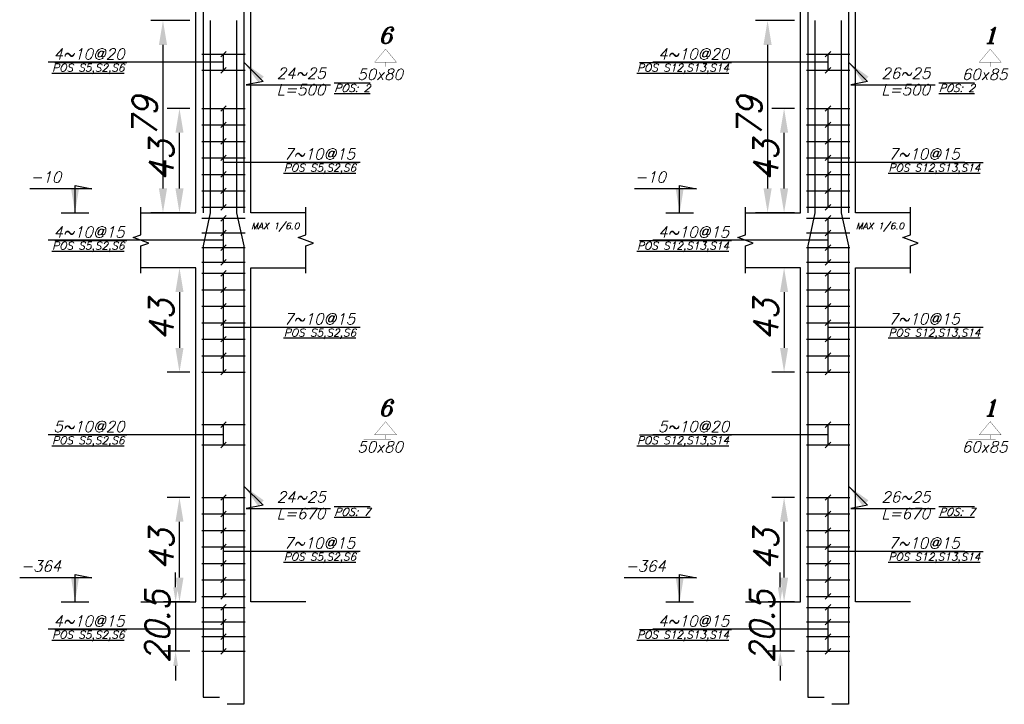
# Model space of a CAD drawing. Header units: inches. Extents: x 826 to 1034, y 702 to 834.
# Tile 6 of 93: x 892.67 to 900.76, y 712.07 to 717.7. Entities that reach past the tile are written whole.
import ezdxf
from ezdxf.enums import TextEntityAlignment as Align

# ---------------------------------------------------------------- set-up
doc = ezdxf.new("R2010")
doc.units = ezdxf.units.IN
doc.header["$MEASUREMENT"] = 0
doc.layers.add('SAZE_DRAWINGS', color=7, linetype='Continuous')
doc.styles.add('SAZE_STYLE', font='romansp.shx', dxfattribs={"oblique": 15})
doc.styles.add('SAZE_STYLE1', font='romant.shx', dxfattribs={"oblique": 15})
doc.dimstyles.new('SAZE_DIM_STYLE', dxfattribs={"dimtxt": 0.2, "dimasz": 0.2, "dimexe": 0.1, "dimexo": 0.05, "dimgap": 0.05, "dimtad": 0, "dimzin": 0, "dimdsep": 46, "dimtxsty": 'SAZE_STYLE', "dimcen": 0.09, "dimclrd": 2, "dimclre": 2, "dimclrt": 3, "dimadec": 0, "dimazin": 0, "dimtfac": 1, "dimtdec": 4, "dimtix": 1, "dimtmove": 1, "dimatfit": 3, "dimfxl": 1, "dimtolj": 1, "dimtzin": 0, "dimarcsym": 0})

# ---------------------------------------------------------------- blocks, each defined once
blk = doc.blocks.new('*D3694')
at = {"layer": 'Defpoints', "color": 0, "transparency": 16777216}
for p in [(894.1177, 717.6919), (893.8467, 716.1111), (894.1177, 716.1111)]:
    blk.add_point(p, dxfattribs=at)
at = {"layer": 'SAZE_DRAWINGS', "color": 2, "lineweight": -2, "transparency": 16777216}
for p, q in [((894.0677, 717.6919), (893.7467, 717.6919)), ((893.8467, 717.4919), (893.8467, 716.3111)), ((894.0677, 716.1111), (893.7467, 716.1111))]:
    blk.add_line(p, q, dxfattribs=at)
at = {"layer": 'SAZE_DRAWINGS', "color": 2, "transparency": 16777216}
for points in [[(893.8134, 717.4919), (893.88, 717.4919), (893.8467, 717.6919)], [(893.8134, 716.3111), (893.88, 716.3111), (893.8467, 716.1111)]]:
    blk.add_solid(points, dxfattribs=at)
at = {"layer": 'SAZE_DRAWINGS', "color": 3, "transparency": 16777216, "insert": (893.6967, 716.9015), "char_height": 0.2, "attachment_point": 5, "rotation": 90, "style": 'SAZE_STYLE'}
blk.add_mtext('\\A1;79', dxfattribs=at)
blk = doc.blocks.new('*D3695')
at = {"layer": 'Defpoints', "color": 0, "transparency": 16777216}
for p in [(894.1177, 712.9133), (893.9506, 712.5068), (894.1177, 712.5068)]:
    blk.add_point(p, dxfattribs=at)
at = {"layer": 'SAZE_DRAWINGS', "color": 2, "lineweight": -2, "transparency": 16777216}
for p, q in [((893.9506, 713.0333), (893.9506, 713.1533)), ((894.0677, 712.9133), (893.8506, 712.9133)), ((893.9506, 712.9133), (893.9506, 712.5068)), ((894.0677, 712.5068), (893.8506, 712.5068)), ((893.9506, 712.3868), (893.9506, 712.2668))]:
    blk.add_line(p, q, dxfattribs=at)
at = {"layer": 'SAZE_DRAWINGS', "color": 2, "transparency": 16777216}
for points in [[(893.9306, 713.0333), (893.9706, 713.0333), (893.9506, 712.9133)], [(893.9306, 712.3868), (893.9706, 712.3868), (893.9506, 712.5068)]]:
    blk.add_solid(points, dxfattribs=at)
at = {"layer": 'SAZE_DRAWINGS', "color": 3, "transparency": 16777216, "insert": (893.8006, 712.7101), "char_height": 0.2, "attachment_point": 5, "rotation": 90, "style": 'SAZE_STYLE'}
blk.add_mtext('\\A1;20.5', dxfattribs=at)
blk = doc.blocks.new('*D3696')
at = {"layer": 'Defpoints', "color": 0, "transparency": 16777216}
for p in [(893.9822, 713.7715), (894.1177, 713.7715), (894.1177, 712.9133)]:
    blk.add_point(p, dxfattribs=at)
at = {"layer": 'SAZE_DRAWINGS', "color": 2, "lineweight": -2, "transparency": 16777216}
for p, q in [((894.0677, 713.7715), (893.8822, 713.7715)), ((893.9822, 713.1133), (893.9822, 713.5715)), ((894.0677, 712.9133), (893.8822, 712.9133))]:
    blk.add_line(p, q, dxfattribs=at)
at = {"layer": 'SAZE_DRAWINGS', "color": 2, "transparency": 16777216}
for points in [[(893.9489, 713.5715), (894.0155, 713.5715), (893.9822, 713.7715)], [(893.9489, 713.1133), (894.0155, 713.1133), (893.9822, 712.9133)]]:
    blk.add_solid(points, dxfattribs=at)
at = {"layer": 'SAZE_DRAWINGS', "color": 3, "transparency": 16777216, "insert": (893.8322, 713.3424), "char_height": 0.2, "attachment_point": 5, "rotation": 90, "style": 'SAZE_STYLE'}
blk.add_mtext('\\A1;43', dxfattribs=at)
blk = doc.blocks.new('*D3697')
at = {"layer": 'Defpoints', "color": 0, "transparency": 16777216}
for p in [(894.1177, 715.6594), (893.9822, 714.8012), (894.1177, 714.8012)]:
    blk.add_point(p, dxfattribs=at)
at = {"layer": 'SAZE_DRAWINGS', "color": 2, "lineweight": -2, "transparency": 16777216}
for p, q in [((894.0677, 715.6594), (893.8822, 715.6594)), ((893.9822, 715.4594), (893.9822, 715.0012)), ((894.0677, 714.8012), (893.8822, 714.8012))]:
    blk.add_line(p, q, dxfattribs=at)
at = {"layer": 'SAZE_DRAWINGS', "color": 2, "transparency": 16777216}
for points in [[(893.9489, 715.4594), (894.0155, 715.4594), (893.9822, 715.6594)], [(893.9489, 715.0012), (894.0155, 715.0012), (893.9822, 714.8012)]]:
    blk.add_solid(points, dxfattribs=at)
at = {"layer": 'SAZE_DRAWINGS', "color": 3, "transparency": 16777216, "insert": (893.8322, 715.2303), "char_height": 0.2, "attachment_point": 5, "rotation": 90, "style": 'SAZE_STYLE'}
blk.add_mtext('\\A1;43', dxfattribs=at)
blk = doc.blocks.new('*D3699')
at = {"layer": 'Defpoints', "color": 0, "transparency": 16777216}
for p in [(893.9822, 716.9692), (894.1177, 716.9692), (894.1177, 716.1111)]:
    blk.add_point(p, dxfattribs=at)
at = {"layer": 'SAZE_DRAWINGS', "color": 2, "lineweight": -2, "transparency": 16777216}
for p, q in [((894.0677, 716.9692), (893.8822, 716.9692)), ((893.9822, 716.3111), (893.9822, 716.7692)), ((894.0677, 716.1111), (893.8822, 716.1111))]:
    blk.add_line(p, q, dxfattribs=at)
at = {"layer": 'SAZE_DRAWINGS', "color": 2, "transparency": 16777216}
for points in [[(893.9489, 716.7692), (894.0155, 716.7692), (893.9822, 716.9692)], [(893.9489, 716.3111), (894.0155, 716.3111), (893.9822, 716.1111)]]:
    blk.add_solid(points, dxfattribs=at)
at = {"layer": 'SAZE_DRAWINGS', "color": 3, "transparency": 16777216, "insert": (893.8322, 716.5401), "char_height": 0.2, "attachment_point": 5, "rotation": 90, "style": 'SAZE_STYLE'}
blk.add_mtext('\\A1;43', dxfattribs=at)
blk = doc.blocks.new('*D3596')
at = {"layer": 'Defpoints', "color": 0, "transparency": 16777216}
for p in [(899.0859, 717.6919), (898.815, 716.1111), (899.0859, 716.1111)]:
    blk.add_point(p, dxfattribs=at)
at = {"layer": 'SAZE_DRAWINGS', "color": 2, "lineweight": -2, "transparency": 16777216}
for p, q in [((899.0359, 717.6919), (898.715, 717.6919)), ((898.815, 717.4919), (898.815, 716.3111)), ((899.0359, 716.1111), (898.715, 716.1111))]:
    blk.add_line(p, q, dxfattribs=at)
at = {"layer": 'SAZE_DRAWINGS', "color": 2, "transparency": 16777216}
for points in [[(898.7816, 717.4919), (898.8483, 717.4919), (898.815, 717.6919)], [(898.7816, 716.3111), (898.8483, 716.3111), (898.815, 716.1111)]]:
    blk.add_solid(points, dxfattribs=at)
at = {"layer": 'SAZE_DRAWINGS', "color": 3, "transparency": 16777216, "insert": (898.665, 716.9015), "char_height": 0.2, "attachment_point": 5, "rotation": 90, "style": 'SAZE_STYLE'}
blk.add_mtext('\\A1;79', dxfattribs=at)
blk = doc.blocks.new('*D3597')
at = {"layer": 'Defpoints', "color": 0, "transparency": 16777216}
for p in [(899.0859, 712.9133), (898.9188, 712.5068), (899.0859, 712.5068)]:
    blk.add_point(p, dxfattribs=at)
at = {"layer": 'SAZE_DRAWINGS', "color": 2, "lineweight": -2, "transparency": 16777216}
for p, q in [((898.9188, 713.0333), (898.9188, 713.1533)), ((899.0359, 712.9133), (898.8188, 712.9133)), ((898.9188, 712.9133), (898.9188, 712.5068)), ((899.0359, 712.5068), (898.8188, 712.5068)), ((898.9188, 712.3868), (898.9188, 712.2668))]:
    blk.add_line(p, q, dxfattribs=at)
at = {"layer": 'SAZE_DRAWINGS', "color": 2, "transparency": 16777216}
for points in [[(898.8988, 713.0333), (898.9388, 713.0333), (898.9188, 712.9133)], [(898.8988, 712.3868), (898.9388, 712.3868), (898.9188, 712.5068)]]:
    blk.add_solid(points, dxfattribs=at)
at = {"layer": 'SAZE_DRAWINGS', "color": 3, "transparency": 16777216, "insert": (898.7688, 712.7101), "char_height": 0.2, "attachment_point": 5, "rotation": 90, "style": 'SAZE_STYLE'}
blk.add_mtext('\\A1;20.5', dxfattribs=at)
blk = doc.blocks.new('*D3598')
at = {"layer": 'Defpoints', "color": 0, "transparency": 16777216}
for p in [(898.9504, 713.7715), (899.0859, 713.7715), (899.0859, 712.9133)]:
    blk.add_point(p, dxfattribs=at)
at = {"layer": 'SAZE_DRAWINGS', "color": 2, "lineweight": -2, "transparency": 16777216}
for p, q in [((899.0359, 713.7715), (898.8504, 713.7715)), ((898.9504, 713.1133), (898.9504, 713.5715)), ((899.0359, 712.9133), (898.8504, 712.9133))]:
    blk.add_line(p, q, dxfattribs=at)
at = {"layer": 'SAZE_DRAWINGS', "color": 2, "transparency": 16777216}
for points in [[(898.9171, 713.5715), (898.9838, 713.5715), (898.9504, 713.7715)], [(898.9171, 713.1133), (898.9838, 713.1133), (898.9504, 712.9133)]]:
    blk.add_solid(points, dxfattribs=at)
at = {"layer": 'SAZE_DRAWINGS', "color": 3, "transparency": 16777216, "insert": (898.8004, 713.3424), "char_height": 0.2, "attachment_point": 5, "rotation": 90, "style": 'SAZE_STYLE'}
blk.add_mtext('\\A1;43', dxfattribs=at)
blk = doc.blocks.new('*D3599')
at = {"layer": 'Defpoints', "color": 0, "transparency": 16777216}
for p in [(899.0859, 715.6594), (898.9504, 714.8012), (899.0859, 714.8012)]:
    blk.add_point(p, dxfattribs=at)
at = {"layer": 'SAZE_DRAWINGS', "color": 2, "lineweight": -2, "transparency": 16777216}
for p, q in [((899.0359, 715.6594), (898.8504, 715.6594)), ((898.9504, 715.4594), (898.9504, 715.0012)), ((899.0359, 714.8012), (898.8504, 714.8012))]:
    blk.add_line(p, q, dxfattribs=at)
at = {"layer": 'SAZE_DRAWINGS', "color": 2, "transparency": 16777216}
for points in [[(898.9171, 715.4594), (898.9838, 715.4594), (898.9504, 715.6594)], [(898.9171, 715.0012), (898.9838, 715.0012), (898.9504, 714.8012)]]:
    blk.add_solid(points, dxfattribs=at)
at = {"layer": 'SAZE_DRAWINGS', "color": 3, "transparency": 16777216, "insert": (898.8004, 715.2303), "char_height": 0.2, "attachment_point": 5, "rotation": 90, "style": 'SAZE_STYLE'}
blk.add_mtext('\\A1;43', dxfattribs=at)
blk = doc.blocks.new('*D3606')
at = {"layer": 'Defpoints', "color": 0, "transparency": 16777216}
for p in [(898.9504, 716.9692), (899.0859, 716.9692), (899.0859, 716.1111)]:
    blk.add_point(p, dxfattribs=at)
at = {"layer": 'SAZE_DRAWINGS', "color": 2, "lineweight": -2, "transparency": 16777216}
for p, q in [((899.0359, 716.9692), (898.8504, 716.9692)), ((898.9504, 716.3111), (898.9504, 716.7692)), ((899.0359, 716.1111), (898.8504, 716.1111))]:
    blk.add_line(p, q, dxfattribs=at)
at = {"layer": 'SAZE_DRAWINGS', "color": 2, "transparency": 16777216}
for points in [[(898.9171, 716.7692), (898.9838, 716.7692), (898.9504, 716.9692)], [(898.9171, 716.3111), (898.9838, 716.3111), (898.9504, 716.1111)]]:
    blk.add_solid(points, dxfattribs=at)
at = {"layer": 'SAZE_DRAWINGS', "color": 3, "transparency": 16777216, "insert": (898.8004, 716.5401), "char_height": 0.2, "attachment_point": 5, "rotation": 90, "style": 'SAZE_STYLE'}
blk.add_mtext('\\A1;43', dxfattribs=at)

msp = doc.modelspace()

# ---------------------------------------------------------------- linework, layer by layer
at = {"layer": 'SAZE_DRAWINGS', "color": 3}
for p, q in [((894.1651, 717.4148), (894.5219, 717.4148)), ((899.1334, 717.4148), (899.4902, 717.4148)), ((894.1651, 717.2824), (894.5219, 717.2824)), ((899.1334, 717.2824), (899.4902, 717.2824)), ((894.1651, 716.9692), (894.5219, 716.9692)), ((899.1334, 716.9692), (899.4902, 716.9692)), ((894.1651, 716.8337), (894.5219, 716.8337)), ((899.1334, 716.8337), (899.4902, 716.8337)), ((894.1651, 716.6982), (894.5219, 716.6982)), ((899.1334, 716.6982), (899.4902, 716.6982)), ((894.1651, 716.5627), (894.5219, 716.5627)), ((899.1334, 716.5627), (899.4902, 716.5627)), ((894.1651, 716.4272), (894.5219, 716.4272)), ((899.1334, 716.4272), (899.4902, 716.4272)), ((894.1651, 716.2917), (894.5219, 716.2917)), ((899.1334, 716.2917), (899.4902, 716.2917)), ((893.0111, 716.1111), (893.2369, 716.1111)), ((894.1651, 716.1562), (894.5219, 716.1562)), ((897.9794, 716.1111), (898.2052, 716.1111)), ((899.1334, 716.1562), (899.4902, 716.1562)), ((894.1651, 716.0659), (894.5219, 716.0659)), ((899.1334, 716.0659), (899.4902, 716.0659)), ((894.1651, 715.9454), (894.5219, 715.9454)), ((899.1334, 715.9454), (899.4902, 715.9454)), ((894.1651, 715.825), (894.5219, 715.825)), ((899.1334, 715.825), (899.4902, 715.825)), ((894.1651, 715.7046), (894.5219, 715.7046)), ((899.1334, 715.7046), (899.4902, 715.7046)), ((894.1651, 715.6142), (894.5219, 715.6142)), ((899.1334, 715.6142), (899.4902, 715.6142)), ((894.1651, 715.4787), (894.5219, 715.4787)), ((899.1334, 715.4787), (899.4902, 715.4787)), ((894.1651, 715.3432), (894.5219, 715.3432)), ((899.1334, 715.3432), (899.4902, 715.3432)), ((894.1651, 715.2077), (894.5219, 715.2077)), ((899.1334, 715.2077), (899.4902, 715.2077)), ((894.1651, 715.0722), (894.5219, 715.0722)), ((899.1334, 715.0722), (899.4902, 715.0722)), ((894.1651, 714.9367), (894.5219, 714.9367)), ((899.1334, 714.9367), (899.4902, 714.9367)), ((894.1651, 714.8012), (894.5219, 714.8012)), ((899.1334, 714.8012), (899.4902, 714.8012)), ((894.1651, 714.3699), (894.5219, 714.3699)), ((899.1334, 714.3699), (899.4902, 714.3699)), ((894.1651, 714.2028), (894.5219, 714.2028)), ((899.1334, 714.2028), (899.4902, 714.2028)), ((894.1651, 713.7715), (894.5219, 713.7715)), ((899.1334, 713.7715), (899.4902, 713.7715)), ((894.1651, 713.636), (894.5219, 713.636)), ((899.1334, 713.636), (899.4902, 713.636)), ((894.1651, 713.5005), (894.5219, 713.5005)), ((899.1334, 713.5005), (899.4902, 713.5005)), ((894.1651, 713.365), (894.5219, 713.365)), ((899.1334, 713.365), (899.4902, 713.365)), ((894.1651, 713.2295), (894.5219, 713.2295)), ((899.1334, 713.2295), (899.4902, 713.2295)), ((894.1651, 713.094), (894.5219, 713.094)), ((899.1334, 713.094), (899.4902, 713.094)), ((894.1651, 712.9585), (894.5219, 712.9585)), ((899.1334, 712.9585), (899.4902, 712.9585)), ((893.0111, 712.9133), (893.2369, 712.9133)), ((894.1651, 712.8681), (894.5219, 712.8681)), ((897.9794, 712.9133), (898.2052, 712.9133)), ((899.1334, 712.8681), (899.4902, 712.8681)), ((894.1651, 712.7477), (894.5219, 712.7477)), ((899.1334, 712.7477), (899.4902, 712.7477)), ((894.1651, 712.6273), (894.5219, 712.6273)), ((899.1334, 712.6273), (899.4902, 712.6273)), ((894.1651, 712.5068), (894.5219, 712.5068)), ((899.1334, 712.5068), (899.4902, 712.5068))]:
    msp.add_line(p, q, dxfattribs=at)
at = {"layer": 'SAZE_DRAWINGS', "color": 2}
for p, q in [((894.3661, 717.4374), (894.3209, 717.3923)), ((894.3435, 717.2824), (894.3435, 717.4148)), ((899.3344, 717.4374), (899.2892, 717.3923)), ((899.3118, 717.2824), (899.3118, 717.4148)), ((894.3435, 717.3486), (892.9041, 717.3486)), ((899.3118, 717.3486), (897.8724, 717.3486)), ((894.3661, 717.3049), (894.3209, 717.2598)), ((899.3344, 717.3049), (899.2892, 717.2598)), ((894.3661, 716.9918), (894.3209, 716.9466)), ((894.3435, 716.1562), (894.3435, 716.9692)), ((899.3344, 716.9918), (899.2892, 716.9466)), ((899.3118, 716.1562), (899.3118, 716.9692)), ((894.3661, 716.8563), (894.3209, 716.8111)), ((899.3344, 716.8563), (899.2892, 716.8111)), ((894.3661, 716.7208), (894.3209, 716.6756)), ((899.3344, 716.7208), (899.2892, 716.6756)), ((894.3661, 716.5853), (894.3209, 716.5401)), ((894.3435, 716.5266), (895.4668, 716.5266)), ((899.3344, 716.5853), (899.2892, 716.5401)), ((899.3118, 716.5266), (900.435, 716.5266)), ((894.3661, 716.4498), (894.3209, 716.4046)), ((899.3344, 716.4498), (899.2892, 716.4046)), ((894.3661, 716.3143), (894.3209, 716.2691)), ((899.3344, 716.3143), (899.2892, 716.2691)), ((894.3661, 716.1788), (894.3209, 716.1336)), ((899.3344, 716.1788), (899.2892, 716.1336)), ((894.3661, 716.0885), (894.3209, 716.0433)), ((894.3435, 715.7046), (894.3435, 716.0659)), ((899.3344, 716.0885), (899.2892, 716.0433)), ((899.3118, 715.7046), (899.3118, 716.0659)), ((894.3661, 715.968), (894.3209, 715.9229)), ((899.3344, 715.968), (899.2892, 715.9229)), ((894.3435, 715.8852), (892.9041, 715.8852)), ((899.3118, 715.8852), (897.8724, 715.8852)), ((894.3661, 715.8476), (894.3209, 715.8024)), ((899.3344, 715.8476), (899.2892, 715.8024)), ((894.3661, 715.7271), (894.3209, 715.682)), ((899.3344, 715.7271), (899.2892, 715.682)), ((894.3661, 715.6368), (894.3209, 715.5916)), ((899.3344, 715.6368), (899.2892, 715.5916)), ((894.3435, 714.8012), (894.3435, 715.6142)), ((899.3118, 714.8012), (899.3118, 715.6142)), ((894.3661, 715.5013), (894.3209, 715.4561)), ((899.3344, 715.5013), (899.2892, 715.4561)), ((894.3661, 715.3658), (894.3209, 715.3206)), ((899.3344, 715.3658), (899.2892, 715.3206)), ((894.3661, 715.2303), (894.3209, 715.1852)), ((899.3344, 715.2303), (899.2892, 715.1852)), ((894.3435, 715.1716), (895.4668, 715.1716)), ((899.3118, 715.1716), (900.435, 715.1716)), ((894.3661, 715.0948), (894.3209, 715.0497)), ((899.3344, 715.0948), (899.2892, 715.0497)), ((894.3661, 714.9593), (894.3209, 714.9142)), ((899.3344, 714.9593), (899.2892, 714.9142)), ((894.3661, 714.8238), (894.3209, 714.7787)), ((899.3344, 714.8238), (899.2892, 714.7787)), ((894.3661, 714.3925), (894.3209, 714.3473)), ((894.3435, 714.2028), (894.3435, 714.3699)), ((899.3344, 714.3925), (899.2892, 714.3473)), ((899.3118, 714.2028), (899.3118, 714.3699)), ((894.3435, 714.2863), (892.9041, 714.2863)), ((899.3118, 714.2863), (897.8724, 714.2863)), ((894.3661, 714.2254), (894.3209, 714.1802)), ((899.3344, 714.2254), (899.2892, 714.1802)), ((894.3661, 713.794), (894.3209, 713.7489)), ((894.3435, 712.9585), (894.3435, 713.7715)), ((899.3344, 713.794), (899.2892, 713.7489)), ((899.3118, 712.9585), (899.3118, 713.7715)), ((894.3661, 713.6585), (894.3209, 713.6134)), ((899.3344, 713.6585), (899.2892, 713.6134)), ((894.3661, 713.523), (894.3209, 713.4779)), ((899.3344, 713.523), (899.2892, 713.4779)), ((894.3661, 713.3875), (894.3209, 713.3424)), ((899.3344, 713.3875), (899.2892, 713.3424)), ((894.3435, 713.3288), (895.4668, 713.3288)), ((899.3118, 713.3288), (900.435, 713.3288)), ((894.3661, 713.252), (894.3209, 713.2069)), ((899.3344, 713.252), (899.2892, 713.2069)), ((894.3661, 713.1165), (894.3209, 713.0714)), ((899.3344, 713.1165), (899.2892, 713.0714)), ((894.3661, 712.9811), (894.3209, 712.9359)), ((899.3344, 712.9811), (899.2892, 712.9359)), ((894.3661, 712.8907), (894.3209, 712.8456)), ((894.3435, 712.5068), (894.3435, 712.8681)), ((899.3344, 712.8907), (899.2892, 712.8456)), ((899.3118, 712.5068), (899.3118, 712.8681)), ((894.3661, 712.7703), (894.3209, 712.7251)), ((899.3344, 712.7703), (899.2892, 712.7251)), ((894.3435, 712.6875), (892.9041, 712.6875)), ((894.3661, 712.6498), (894.3209, 712.6047)), ((899.3118, 712.6875), (897.8724, 712.6875)), ((899.3344, 712.6498), (899.2892, 712.6047)), ((894.3661, 712.5294), (894.3209, 712.4842)), ((899.3344, 712.5294), (899.2892, 712.4842))]:
    msp.add_line(p, q, dxfattribs=at)
at = {"layer": 'SAZE_DRAWINGS', "color": 6}
for points in [[(894.2351, 720.6186), (894.2351, 719.0378), (894.1764, 718.7668), (894.1764, 716.1111)], [(894.4519, 720.6186), (894.4519, 719.0378), (894.5106, 718.7668), (894.5106, 716.1111)], [(899.2034, 720.6186), (899.2034, 719.0378), (899.1447, 718.7668), (899.1447, 716.1111)], [(899.4202, 720.6186), (899.4202, 719.0378), (899.4789, 718.7668), (899.4789, 716.1111)], [(894.2351, 717.6919), (894.2351, 716.1111), (894.1764, 715.8401), (894.1764, 712.1297), (894.3119, 712.1297)], [(894.4519, 717.6919), (894.4519, 716.1111), (894.5106, 715.8401), (894.5106, 712.071), (894.3751, 712.071)], [(899.2034, 717.6919), (899.2034, 716.1111), (899.1447, 715.8401), (899.1447, 712.1297), (899.2802, 712.1297)], [(899.4202, 717.6919), (899.4202, 716.1111), (899.4789, 715.8401), (899.4789, 712.071), (899.3434, 712.071)]]:
    msp.add_lwpolyline(points, dxfattribs=at)
at = {"layer": 'SAZE_DRAWINGS', "color": 3}
for points in [[(893.666, 716.1111), (894.1177, 716.1111), (894.1177, 718.5862), (893.666, 718.5862)], [(895.021, 716.1111), (894.5693, 716.1111), (894.5693, 718.5862), (895.021, 718.5862)], [(898.6343, 716.1111), (899.0859, 716.1111), (899.0859, 718.5862), (898.6343, 718.5862)], [(899.9893, 716.1111), (899.5376, 716.1111), (899.5376, 718.5862), (899.9893, 718.5862)], [(893.666, 712.9133), (894.1177, 712.9133), (894.1177, 715.6594), (893.666, 715.6594)], [(895.021, 712.9133), (894.5693, 712.9133), (894.5693, 715.6594), (895.021, 715.6594)], [(898.6343, 712.9133), (899.0859, 712.9133), (899.0859, 715.6594), (898.6343, 715.6594)], [(899.9893, 712.9133), (899.5376, 712.9133), (899.5376, 715.6594), (899.9893, 715.6594)]]:
    msp.add_lwpolyline(points, dxfattribs=at)
at = {"layer": 'SAZE_DRAWINGS', "color": 3, "const_width": 0.00226}
for points in [[(895.5856, 717.3486), (895.7662, 717.3486), (895.6759, 717.457)], [(900.5538, 717.3486), (900.7345, 717.3486), (900.6442, 717.457)], [(895.5856, 714.2863), (895.7662, 714.2863), (895.6759, 714.3947)], [(900.5538, 714.2863), (900.7345, 714.2863), (900.6442, 714.3947)]]:
    msp.add_lwpolyline(points, close=True, dxfattribs=at)
for points in [[(895.6759, 717.3486), (895.6759, 717.3125), (895.7211, 717.3125), (895.4952, 717.3125)], [(900.6442, 717.3486), (900.6442, 717.3125), (900.6893, 717.3125), (900.4635, 717.3125)], [(895.6759, 714.2863), (895.6759, 714.2502), (895.7211, 714.2502), (895.4952, 714.2502)], [(900.6442, 714.2863), (900.6442, 714.2502), (900.6893, 714.2502), (900.4635, 714.2502)]]:
    msp.add_lwpolyline(points, dxfattribs=at)
at = {"layer": 'SAZE_DRAWINGS', "color": 1}
for points in [[(893.666, 715.6142), (893.666, 715.8401), (893.7293, 715.8626), (893.6028, 715.9078), (893.666, 715.9304), (893.666, 716.1562)], [(895.021, 715.6142), (895.021, 715.8401), (895.0842, 715.8626), (894.9578, 715.9078), (895.021, 715.9304), (895.021, 716.1562)], [(898.6343, 715.6142), (898.6343, 715.8401), (898.6975, 715.8626), (898.5711, 715.9078), (898.6343, 715.9304), (898.6343, 716.1562)], [(899.9893, 715.6142), (899.9893, 715.8401), (900.0525, 715.8626), (899.926, 715.9078), (899.9893, 715.9304), (899.9893, 716.1562)]]:
    msp.add_lwpolyline(points, dxfattribs=at)

# ---------------------------------------------------------------- texts
at = {"layer": 'SAZE_DRAWINGS', "color": 3, "style": 'SAZE_STYLE1', "oblique": 15}
for s, p in [('6', (895.6759, 717.5022)), ('1', (900.6442, 717.5022)), ('6', (895.6759, 714.4399)), ('1', (900.6442, 714.4399))]:
    msp.add_text(s, height=0.1355, dxfattribs=at).set_placement(p, align=Align.CENTER)
at = {"layer": 'SAZE_DRAWINGS', "color": 2, "style": 'SAZE_STYLE', "oblique": 15}
for s, p in [('4~10@20', (893.5305, 717.3712)), ('4~10@20', (898.4988, 717.3712)), ('4~10@15', (893.5305, 715.9078)), ('4~10@15', (898.4988, 715.9078)), ('5~10@20', (893.5305, 714.3089)), ('5~10@20', (898.4988, 714.3089)), ('4~10@15', (893.5305, 712.7101)), ('4~10@15', (898.4988, 712.7101))]:
    msp.add_text(s, height=0.09033, dxfattribs=at).set_placement(p, align=Align.RIGHT)
for s, p in [('%%U%%OPOS S5,S2,S6', (893.5306, 717.3351)), ('%%U%%OPOS S12,S13,S14', (898.4989, 717.3351)), ('%%U%%OPOS S5,S2,S6', (893.5306, 715.8717)), ('%%U%%OPOS S12,S13,S14', (898.4989, 715.8717)), ('%%U%%OPOS S5,S2,S6', (893.5306, 714.2728)), ('%%U%%OPOS S12,S13,S14', (898.4989, 714.2728)), ('%%U%%OPOS S5,S2,S6', (893.5306, 712.6739)), ('%%U%%OPOS S12,S13,S14', (898.4989, 712.6739))]:
    msp.add_text(s, height=0.063232, dxfattribs=at).set_placement(p, align=Align.TOP_RIGHT)
at = {"layer": 'SAZE_DRAWINGS', "color": 3, "style": 'SAZE_STYLE1', "oblique": 15}
for s, p in [('50x80', (895.6307, 717.2944)), ('60x85', (900.599, 717.2944)), ('50x80', (895.6307, 714.2321)), ('60x85', (900.599, 714.2321))]:
    msp.add_text(s, height=0.09033, dxfattribs=at).set_placement(p, align=Align.TOP_CENTER)
at = {"layer": 'SAZE_DRAWINGS', "color": 2, "style": 'SAZE_STYLE', "oblique": 15}
for p in [(894.8403, 716.5492), (899.8086, 716.5492), (894.8403, 715.1942), (899.8086, 715.1942), (894.8403, 713.3514), (899.8086, 713.3514)]:
    msp.add_text('7~10@15', height=0.09033, dxfattribs=at).set_placement(p)
for s, p in [('%%U%%OPOS S5,S2,S6', (894.8404, 716.513)), ('%%U%%OPOS S12,S13,S14', (899.8087, 716.513)), ('%%U%%OPOS S5,S2,S6', (894.8404, 715.1581)), ('%%U%%OPOS S12,S13,S14', (899.8087, 715.1581)), ('%%U%%OPOS S5,S2,S6', (894.8404, 713.3153)), ('%%U%%OPOS S12,S13,S14', (899.8087, 713.3153))]:
    msp.add_text(s, height=0.063232, dxfattribs=at).set_placement(p, align=Align.TOP_LEFT)
at = {"layer": 'SAZE_DRAWINGS', "color": 3, "style": 'SAZE_STYLE', "oblique": 15}
for p in [(894.5716, 715.9756), (899.5399, 715.9756)]:
    msp.add_text('MAX 1/6.0', height=0.0542, dxfattribs=at).set_placement(p)
at = {"layer": 'SAZE_DRAWINGS', "color": 3, "char_height": 0.09033, "style": 'SAZE_STYLE'}
for s, insert, attachment_point in [('\\A1;24~25', (894.7816, 717.2131), 7), ('\\A1;26~25', (899.7499, 717.2131), 7), ('-10', (893.0111, 716.3595), 9), ('-10', (897.9794, 716.3595), 9), ('\\A1;24~25', (894.7816, 713.7297), 7), ('\\A1;26~25', (899.7499, 713.7297), 7), ('-364', (893.0111, 713.1617), 9), ('-364', (897.9794, 713.1617), 9)]:
    msp.add_mtext(s, dxfattribs=dict(at, insert=insert, attachment_point=attachment_point))
at = {"layer": 'SAZE_DRAWINGS', "color": 2, "attachment_point": 1, "style": 'SAZE_STYLE'}
for s, insert, char_height in [('L=500', (894.7816, 717.1679), 0.09033), ('{\\Q20;\\L\\OPOS: 2}', (895.2527, 717.1679), 0.063232), ('L=500', (899.7499, 717.1679), 0.09033), ('{\\Q20;\\L\\OPOS: 2}', (900.2209, 717.1679), 0.063232), ('L=670', (894.7816, 713.6845), 0.09033), ('{\\Q20;\\L\\OPOS: 7}', (895.2527, 713.6845), 0.063232), ('L=670', (899.7499, 713.6845), 0.09033), ('{\\Q20;\\L\\OPOS: 7}', (900.2209, 713.6845), 0.063232)]:
    msp.add_mtext(s, dxfattribs=dict(at, insert=insert, char_height=char_height))

# ---------------------------------------------------------------- dimensions: what is measured, and where the dimension line sits
at = {"layer": 'SAZE_DRAWINGS', "color": 3}
for base, p1, p2, override, picture, middle in [((893.8467, 716.1111), (894.1177, 717.6919), (894.1177, 716.1111), {"dimtxt": 0.2, "dimasz": 0.2, "dimgap": 0.05, "dimtad": 1, "dimtoh": 1, "dimdec": 1, "dimlfac": 50, "dimrnd": 1, "dimzin": 8, "dimclrd": 2, "dimclre": 2, "dimclrt": 3}, '*D3694', (893.6967, 716.9015)), ((898.815, 716.1111), (899.0859, 717.6919), (899.0859, 716.1111), {"dimtxt": 0.2, "dimasz": 0.2, "dimgap": 0.05, "dimtad": 1, "dimtoh": 1, "dimdec": 1, "dimlfac": 50, "dimrnd": 1, "dimzin": 8, "dimclrd": 2, "dimclre": 2, "dimclrt": 3}, '*D3596', (898.665, 716.9015)), ((893.9822, 716.9692), (894.1177, 716.1111), (894.1177, 716.9692), {"dimtxt": 0.2, "dimasz": 0.2, "dimgap": 0.05, "dimtad": 1, "dimtoh": 1, "dimdec": 1, "dimlfac": 50, "dimrnd": 0.5, "dimzin": 8, "dimclrd": 2, "dimclre": 2, "dimclrt": 3}, '*D3699', (893.8322, 716.5401)), ((898.9504, 716.9692), (899.0859, 716.1111), (899.0859, 716.9692), {"dimtxt": 0.2, "dimasz": 0.2, "dimgap": 0.05, "dimtad": 1, "dimtoh": 1, "dimdec": 1, "dimlfac": 50, "dimrnd": 0.5, "dimzin": 8, "dimclrd": 2, "dimclre": 2, "dimclrt": 3}, '*D3606', (898.8004, 716.5401)), ((893.9822, 714.8012), (894.1177, 715.6594), (894.1177, 714.8012), {"dimtxt": 0.2, "dimasz": 0.2, "dimgap": 0.05, "dimtad": 1, "dimtoh": 1, "dimdec": 1, "dimlfac": 50, "dimrnd": 0.5, "dimzin": 8, "dimclrd": 2, "dimclre": 2, "dimclrt": 3}, '*D3697', (893.8322, 715.2303)), ((898.9504, 714.8012), (899.0859, 715.6594), (899.0859, 714.8012), {"dimtxt": 0.2, "dimasz": 0.2, "dimgap": 0.05, "dimtad": 1, "dimtoh": 1, "dimdec": 1, "dimlfac": 50, "dimrnd": 0.5, "dimzin": 8, "dimclrd": 2, "dimclre": 2, "dimclrt": 3}, '*D3599', (898.8004, 715.2303)), ((893.9822, 713.7715), (894.1177, 712.9133), (894.1177, 713.7715), {"dimtxt": 0.2, "dimasz": 0.2, "dimgap": 0.05, "dimtad": 1, "dimtoh": 1, "dimdec": 1, "dimlfac": 50, "dimrnd": 0.5, "dimzin": 8, "dimclrd": 2, "dimclre": 2, "dimclrt": 3}, '*D3696', (893.8322, 713.3424)), ((898.9504, 713.7715), (899.0859, 712.9133), (899.0859, 713.7715), {"dimtxt": 0.2, "dimasz": 0.2, "dimgap": 0.05, "dimtad": 1, "dimtoh": 1, "dimdec": 1, "dimlfac": 50, "dimrnd": 0.5, "dimzin": 8, "dimclrd": 2, "dimclre": 2, "dimclrt": 3}, '*D3598', (898.8004, 713.3424)), ((893.9506, 712.5068), (894.1177, 712.9133), (894.1177, 712.5068), {"dimtxt": 0.2, "dimasz": 0.12, "dimgap": 0.05, "dimtad": 1, "dimtoh": 1, "dimdec": 1, "dimlfac": 50, "dimrnd": 0.5, "dimzin": 8, "dimclrd": 2, "dimclre": 2, "dimclrt": 3}, '*D3695', (893.8006, 712.7101)), ((898.9188, 712.5068), (899.0859, 712.9133), (899.0859, 712.5068), {"dimtxt": 0.2, "dimasz": 0.12, "dimgap": 0.05, "dimtad": 1, "dimtoh": 1, "dimdec": 1, "dimlfac": 50, "dimrnd": 0.5, "dimzin": 8, "dimclrd": 2, "dimclre": 2, "dimclrt": 3}, '*D3597', (898.7688, 712.7101))]:
    dim = msp.add_linear_dim(base=base, p1=p1, p2=p2, angle=90, dimstyle='SAZE_DIM_STYLE', override=override, dxfattribs=at)
    dim.commit()
    dim.dimension.update_dxf_attribs({"geometry": picture, "text_midpoint": middle})

# ---------------------------------------------------------------- leaders
at = {"layer": 'SAZE_DRAWINGS', "color": 7, "annotation_type": 0, "has_hookline": 1}
for points, hookline_direction, text_width in [([(894.5106, 717.3486), (894.6687, 717.1905), (894.5316, 717.1631), (894.7316, 717.1631)], 0, 0.4415), ([(899.4789, 717.3486), (899.637, 717.1905), (899.4999, 717.1631), (899.6999, 717.1631)], 0, 0.4415), ([(893.124, 716.1111), (893.124, 716.3369), (893.2611, 716.3095), (893.0611, 716.3095)], 1, 0.2587), ([(898.0923, 716.1111), (898.0923, 716.3369), (898.2294, 716.3095), (898.0294, 716.3095)], 1, 0.2587), ([(894.5106, 713.8652), (894.6687, 713.7071), (894.5316, 713.6797), (894.7316, 713.6797)], 0, 0.4415), ([(899.4789, 713.8652), (899.637, 713.7071), (899.4999, 713.6797), (899.6999, 713.6797)], 0, 0.4415), ([(893.124, 712.9133), (893.124, 713.1391), (893.2611, 713.1117), (893.0611, 713.1117)], 1, 0.3418), ([(898.0923, 712.9133), (898.0923, 713.1391), (898.2294, 713.1117), (898.0294, 713.1117)], 1, 0.3418)]:
    msp.add_leader(points, dimstyle='SAZE_DIM_STYLE', override={"dimasz": 0.2, "dimgap": 0.05, "dimtad": 1, "dimtoh": 1, "dimrnd": 0.05, "dimclrd": 2}, dxfattribs=dict(at, hookline_direction=hookline_direction, text_width=text_width))

doc.saveas('drawing.dxf')
